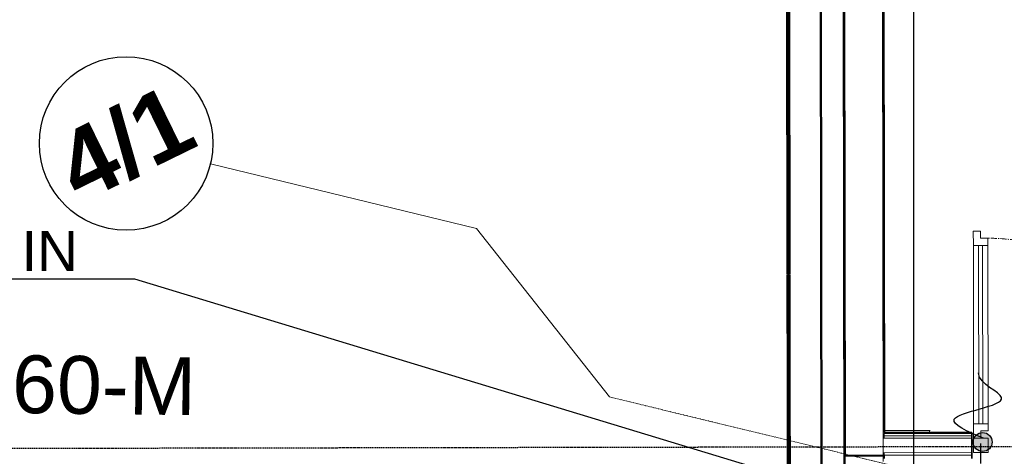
# Model space of a CAD drawing. Header units: millimetres. Extents: x -197461 to 862495, y -970068 to 63888.
# Tile 202 of 205: x -104563 to -99454, y -143045 to -140779. Entities that reach past the tile are written whole.
import ezdxf
from ezdxf import colors
from ezdxf.entities.mleader import LeaderData, LeaderLine
from ezdxf.math import Vec2, Vec3

# ---------------------------------------------------------------- set-up
doc = ezdxf.new("R2010")
doc.units = ezdxf.units.MM
for name, pattern in [('CENTER', [50.8, 31.75, -6.35, 6.35, -6.35]), ('Grid Line', [22.225, 12.7, -3.175, 3.175, -3.175]), ('HIDDEN', [9.525, 6.35, -3.175])]:
    doc.linetypes.add(name, pattern=pattern)
for name, color, linetype, lineweight in [('A-DETL', 90, 'CONTINUOUS', 5), ('A-Door', 252, 'CONTINUOUS', 0), ('A-DOOR-FRAM', 31, 'CONTINUOUS', 18), ('A-DOOR-GLAZ', 31, 'CONTINUOUS', 18), ('A-FLOR', 192, 'CONTINUOUS', 5), ('A-Wall', 252, 'CONTINUOUS', 0), ('G-ANNO-TEXT', 231, 'CONTINUOUS', 9), ('I-WALL', 2, 'CONTINUOUS', 18), ('S-GRID', 1, 'CONTINUOUS', 9), ('S-GRID-IDEN', 1, 'CONTINUOUS', 25)]:
    doc.layers.add(name, color=color, linetype=linetype, lineweight=lineweight)
doc.layers.add('UAS', color=240, linetype='CONTINUOUS')
doc.styles.add('ARIAL', font='arialbd.ttf')
doc.styles.add('Arial_3', font='arial.ttf', dxfattribs={"height": 300})

# ---------------------------------------------------------------- blocks, each defined once
blk = doc.blocks.new('PBL_BIOR_savienojuma_dalas - PBL - BIOR - Ieejas durvis iekšējās-4011818-Pirmā stāva plāns uz atzīmes 0_000 M1-150')
at = {"layer": 'A-Door'}
for p, q in [((736.9, -37.5), (736.9, -75)), ((774.4, -112.5), (774.4, -37.5)), ((699.4, -75), (699.4, -112.5)), ((736.9, -75), (699.4, -75)), ((699.4, -1037.5), (699.4, -112.5)), ((699.4, -112.5), (774.4, -112.5)), ((726.9, -1037.5), (726.9, -112.5)), ((746.9, -112.5), (746.9, -1037.5)), ((774.4, -112.5), (774.4, -1037.5)), ((699.4, -1037.5), (774.4, -1037.5)), ((699.4, -1075), (699.4, -1037.5)), ((774.4, -1037.5), (774.4, -1112.5)), ((736.9, -1075), (699.4, -1075)), ((736.9, -1112.5), (736.9, -1075)), ((736.9, -1112.5), (774.4, -1112.5))]:
    blk.add_line(p, q, dxfattribs=at)
at = {"layer": 'A-Door', "linetype": 'CENTER', "lineweight": 5}
blk.add_line((746.9, -1037.5), (726.9, -1037.5), dxfattribs=at)
at = {"layer": 'A-Door', "color": 250, "linetype": 'CENTER', "lineweight": 5}
blk.add_arc((699.4, -75), 1000, 180, 270, dxfattribs=at)
at = {"layer": 'A-DOOR-FRAM'}
for p, q in [((-1005.6, -37.5), (-1005.6, 37.5)), ((-1005.6, 37.5), (-930.6, 37.5)), ((-930.6, 37.5), (-930.6, -37.5)), ((-375.6, 37.5), (-930.6, 37.5)), ((-375.6, -37.5), (-375.6, 37.5)), ((-375.6, 37.5), (-300.6, 37.5)), ((-300.6, 37.5), (-300.6, -37.5)), ((699.4, -37.5), (699.4, 37.5)), ((699.4, 37.5), (774.4, 37.5)), ((774.4, 37.5), (774.4, -37.5)), ((-930.6, -37.5), (-1005.6, -37.5)), ((-930.6, -37.5), (-375.6, -37.5)), ((-300.6, -37.5), (-375.6, -37.5)), ((774.4, -37.5), (699.4, -37.5))]:
    blk.add_line(p, q, dxfattribs=at)
at = {"layer": 'A-DOOR-GLAZ'}
for p, q in [((-930.6, -5), (-930.6, 5)), ((-930.6, 5), (-375.6, 5)), ((-375.6, 5), (-375.6, -5)), ((-375.6, -5), (-930.6, -5))]:
    blk.add_line(p, q, dxfattribs=at)
blk = doc.blocks.new('Grid - Ass 4_0mm-197408-Pirmā stāva plāns uz atzīmes 0_000 M1-150')
at = {"layer": 'S-GRID-IDEN'}
blk.add_circle((0, 0), 3, dxfattribs=at)

msp = doc.modelspace()

# ---------------------------------------------------------------- hatches: boundary and pattern name
at = {"layer": 'A-Wall', "true_color": 0x636466}
msp.add_hatch(color=251, dxfattribs=at).paths.add_polyline_path([(-100078.42038, -142468.15584), (-100087.55981, -136037.71363), (-100092.5598, -136037.72073), (-100083.41692, -142470.59556)], flags=0)
h = msp.add_hatch(color=251, dxfattribs=at)
h.paths.add_polyline_path([(-100077.6062, -143041.00753), (-100077.62754, -143025.98925), (-100082.62754, -143025.99636), (-100082.60619, -143041.01464)], flags=0)
h.paths.add_polyline_path([(-100077.73414, -142950.98933), (-100078.42038, -142468.15584), (-100083.41537, -142471.68385), (-100082.73413, -142950.99643)], flags=0)
at = {"layer": 'UAS'}
h = msp.add_hatch(color=1, dxfattribs=at)
h.dxf.hatch_style = 1
h.paths.add_polyline_path([(-99615.66206, -142970.43376, 1), (-99517.43089, -142970.43376, 1)])

# ---------------------------------------------------------------- linework, layer by layer
at = {"layer": 'A-DETL', "color": 252, "linetype": 'HIDDEN', "lineweight": 25, "true_color": 0x939598}
msp.add_line((-97140, -142990.69968), (-105496.94827, -143006.19157), dxfattribs=at)
at = {"layer": 'A-FLOR', "color": 251, "true_color": 0x636466}
for p, q in [((-99838.32455, -142910.16029), (-100077.90812, -142910.5008)), ((-99842.79192, -142910.16664), (-99842.77701, -142920.65536)), ((-100082.9552, -143041.01514), (-100082.91284, -143071.89642))]:
    msp.add_line(p, q, dxfattribs=at)
at = {"layer": 'A-Wall', "color": 251, "lineweight": 50, "true_color": 0x636466}
for p, q in [((-100414.02139, -135713.17729), (-100401.52902, -144502.73211)), ((-100293.85096, -135833.00662), (-100281.42877, -144573.17908)), ((-100292.85096, -135833.0052), (-100282.60599, -143041.2989)), ((-100087.55981, -136037.71363), (-100077.77678, -142920.98936)), ((-100582.04247, -139920.1245), (-100578.94297, -142100.97419)), ((-100572.04248, -139920.11028), (-100568.94298, -142100.95998)), ((-100578.94297, -142100.97419), (-100568.94298, -142100.95998)), ((-100568.9373, -142104.95998), (-100578.93729, -142104.97419)), ((-100578.93729, -142104.97419), (-100578.07438, -142712.12801)), ((-100568.9373, -142104.95998), (-100568.0813, -142707.24857)), ((-100575.83779, -144285.82388), (-100578.07438, -142712.12801)), ((-100565.8378, -144285.80967), (-100568.0813, -142707.24857)), ((-100077.6062, -143041.00753), (-100282.60599, -143041.2989))]:
    msp.add_line(p, q, dxfattribs=at)
at = {"layer": 'A-Wall', "color": 251, "lineweight": 5, "true_color": 0x636466}
for p, q in [((-100092.56691, -136032.72074), (-100082.60619, -143041.01464)), ((-99623.66178, -142925.34394), (-100077.76967, -142925.98935)), ((-100077.73414, -142950.98933), (-100077.76967, -142925.98935)), ((-99623.62624, -142950.34391), (-100082.73413, -142950.99643)), ((-99623.64401, -142937.84393), (-100077.75191, -142938.48934)), ((-99623.51965, -143025.34384), (-100082.62754, -143025.99636)), ((-100077.6062, -143041.00753), (-100077.62754, -143025.98925)), ((-99623.50188, -143037.84382), (-100077.60978, -143038.48924))]:
    msp.add_line(p, q, dxfattribs=at)
at = {"layer": 'I-WALL', "color": 251, "lineweight": 35, "true_color": 0x636466}
for p, q in [((-99623.66888, -142920.34394), (-100077.77678, -142920.98936)), ((-99623.47701, -143055.34381), (-99623.66888, -142920.34394)), ((-100077.58491, -143055.98922), (-100077.6062, -143041.00753))]:
    msp.add_line(p, q, dxfattribs=at)
at = {"layer": 'S-GRID', "color": 251, "true_color": 0x636466}
for p, q in [((-102193.42848, -141861.89575), (-103573.49471, -141527.0083)), ((-101503.36287, -142736.09669), (-102193.42848, -141861.89575))]:
    msp.add_line(p, q, dxfattribs=at)
at = {"layer": 'S-GRID', "color": 251, "linetype": 'Grid Line', "true_color": 0x636466}
msp.add_line((-101503.36287, -142736.09669), (-95967.46913, -144079.43898), dxfattribs=at)
at = {"layer": 'UAS', "color": 5}
msp.add_line((-99576.18723, -143082.11275), (-99576.18723, -142977.59741), dxfattribs=at)
at = {"layer": 'UAS', "color": 1}
msp.add_lwpolyline([(-83333.80359, -125151.00876), (-90230.1151, -125151.00876), (-90230.1151, -129355.68729), (-97205.02344, -129355.68729), (-97205.02344, -137848.04088), (-99925.66865, -137848.04088), (-99925.66865, -143406.70417), (-99815.61337, -143406.70417), (-99815.61337, -143687.71783), (-99929.606, -143687.71783), (-99929.606, -144985.42073), (-102435.2211, -146225.24088), (-100372.24032, -149689.5555)], dxfattribs=at)
msp.add_circle((-99566.54648, -142970.43376), 49.11558, dxfattribs=at)
msp.add_spline([(-99562.82486, -142950.75783), (-99714.45406, -142852.47453), (-99468.57941, -142739.84788), (-99587.42296, -142612.89394), (-99587.42296, -142610.85407)], degree=3, dxfattribs=at)

# ---------------------------------------------------------------- block references
at = {"layer": 'A-Door', "color": 251, "true_color": 0x636466, "rotation": 180.0814330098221}
msp.add_blockref('PBL_BIOR_savienojuma_dalas - PBL - BIOR - Ieejas durvis iekšējās-4011818-Pirmā stāva plāns uz atzīmes 0_000 M1-150', (-98839.20101, -142986.72907), dxfattribs=at)
at = {"layer": 'S-GRID-IDEN', "color": 251, "true_color": 0x636466, "xscale": 149.9999999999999, "yscale": 149.9999999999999, "zscale": 149.9999999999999, "rotation": 256.3602251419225}
msp.add_blockref('Grid - Ass 4_0mm-197408-Pirmā stāva plāns uz atzīmes 0_000 M1-150', (-104010.8036, -141420.89074), dxfattribs=at)

# ---------------------------------------------------------------- texts
at = {"layer": 'G-ANNO-TEXT', "color": 251, "true_color": 0x636466, "insert": (-105438.49891, -142508.93834), "char_height": 300, "width": 2200.6321875, "attachment_point": 1, "rotation": 359.27967301, "style": 'Arial_3'}
msp.add_mtext('REI-60-M', dxfattribs=at)
at = {"layer": 'S-GRID-IDEN', "color": 251, "lineweight": 9, "true_color": 0x636466, "insert": (-104410.99487, -141411.49048), "char_height": 360, "width": 841.771875, "attachment_point": 1, "rotation": 26.06501625, "style": 'ARIAL'}
msp.add_mtext('4/1', dxfattribs=at)

# ---------------------------------------------------------------- leaders
at = {"layer": 'UAS', "color": 18, "true_color": 0x000000}
ml = msp.add_multileader_mtext('Standard', dxfattribs=at)
ml.set_content('\\A1;{\\fArial Narrow|b0|i0|c0|p34;\\C256;\\c0;Adre\\fArial Narrow|b0|i0|c186|p34;šu modulis UG durvju vadībai \\fArial|b0|i0|c186|p34;\\C1;AVKM1/5/4, \\C7; 2. OUT/2 IN \\fArial Narrow|b0|i0|c186|p34;\\C256;\\c0;(Uzstadīšanas  vietas precizēt montāžas laikā)\\fArial|b0|i0|c186|p34;\\C1;\\P\\pxql;\\fArial Narrow|b0|i0|c186|p34;\\C256;\\c0;1 OUT - uz UG durvis 1.\\C5;\\P\\C256;\\c0;2 OUT - uz UG durvis 2.}', color=(41, 19, 236))
ml.set_leader_properties()
ml.build(insert=Vec2(0, 0))
ml.multileader.update_dxf_attribs({"text_right_attachment_type": 6, "dogleg_length": 0.36, "arrow_head_size": 166.99834})
ctx = ml.context
ctx.base_point, ctx.char_height, ctx.arrow_head_size, ctx.landing_gap_size, ctx.plane_origin = Vec3(-111313.15936, -141980.7367), 208.74792195, 166.99834, 83.49917, Vec3(-106447.83192, -167465.87634)
ctx.right_attachment = 6
notes = []
notes.append((ctx, [(1, (1, 1, 0), (-103964.97458, -142125.08034), (-1, 0), 235.97506, [(0, [(-99951.00695, -143344.6138)], 0, [])])]))
ctx.mtext.insert, ctx.mtext.width, ctx.mtext.flow_direction = Vec3(-111229.66019, -141874.58283), 7146.6368225, 5
for ctx, leaders in notes:
    for number, flags, end, landing, length, lines in leaders:
        leader = LeaderData()
        leader.index, (leader.has_last_leader_line, leader.has_dogleg_vector, leader.attachment_direction) = number, flags
        leader.last_leader_point, leader.dogleg_vector, leader.dogleg_length = Vec3(end), Vec3(landing), length
        for number, points, colour, breaks in lines:
            line = LeaderLine()
            line.index, line.vertices, line.color, line.breaks = number, Vec3.list(points), colors.encode_raw_color(colour), breaks
            leader.lines.append(line)
        ctx.leaders.append(leader)

doc.saveas('drawing.dxf')
